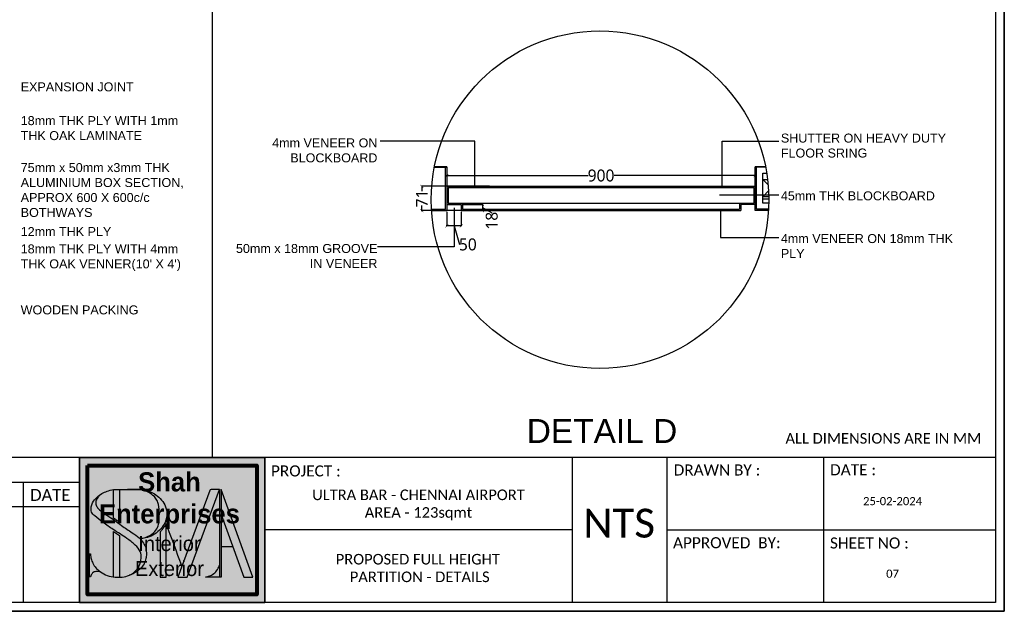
# Model space of a CAD drawing. Header units: millimetres. Extents: x 502444 to 745500, y -417645 to -375189.
# Tile 18 of 208: x 544319 to 560769, y -416908 to -407023. Entities that reach past the tile are written whole.
import ezdxf

# ---------------------------------------------------------------- set-up
doc = ezdxf.new("R2010")
doc.units = ezdxf.units.MM
doc.layers.get('Defpoints').update_dxf_attribs({"color": 251})
for name, color, linetype, lineweight in [('0FM-WS-TEXT', 7, 'Continuous', 25), ('G-ANNO-TEXT', 231, 'Continuous', 9), ('Text', 7, 'Continuous', 25), ('Wall New', 1, 'Continuous', 50)]:
    doc.layers.add(name, color=color, linetype=linetype, lineweight=lineweight)
doc.layers.add('DIMENSIONS', color=7, linetype='Continuous', lineweight=25, true_color=0xcc0000)
doc.styles.add('ARIAL', font='arial.ttf')
doc.styles.add('Arial_B_4', font='arialbd.ttf', dxfattribs={"height": 800})
doc.styles.add('RS75', font='@Malgun Gothic', dxfattribs={"height": 75})
doc.dimstyles.new('DIM', dxfattribs={"dimtxt": 100, "dimasz": 50, "dimexe": 0, "dimexo": 20, "dimgap": 0, "dimtad": 0, "dimdec": 0, "dimrnd": 5, "dimzin": 0, "dimdsep": 46, "dimtxsty": 'Standard', "dimblk": 'OBLIQUE', "dimcen": 0, "dimdle": 10, "dimadec": 4, "dimazin": 0, "dimtfac": 1, "dimtdec": 0, "dimtofl": 0, "dimtmove": 1, "dimatfit": 3, "dimfxl": 1, "dimtolj": 1, "dimtzin": 0, "dimarcsym": 0})
doc.dimstyles.get("Standard").update_dxf_attribs({"dimtxt": 0.18, "dimasz": 0.18, "dimexe": 0.18, "dimexo": 0.0625, "dimgap": 0.09, "dimtad": 0, "dimtih": 1, "dimtoh": 1, "dimdec": 4, "dimzin": 0, "dimdsep": 46, "dimtxsty": 'Standard', "dimcen": 0.09, "dimadec": 0, "dimazin": 0, "dimtfac": 1, "dimtdec": 4, "dimtofl": 0, "dimtmove": 0, "dimatfit": 3, "dimfxl": 1, "dimtolj": 1, "dimtzin": 0, "dimarcsym": 0})

# ---------------------------------------------------------------- blocks, each defined once
blk = doc.blocks.new('logo')
at = {"layer": 'Wall New'}
h = blk.add_hatch(color=7, dxfattribs=at)
h.dxf.hatch_style = 1
edge = h.paths.add_edge_path()
edge.add_spline(control_points=[(65926.32732787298, -4520.094032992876), (65926.1228509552, -4519.88899023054), (65924.3385281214, -4518.183820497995), (65919.54680315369, -4515.182403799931), (65911.55111347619, -4509.614694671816), (65903.25496574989, -4503.348192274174), (65895.79311485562, -4499.10011948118), (65893.55091115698, -4494.881910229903), (65893.54196151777, -4492.071246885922), (65894.92808825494, -4489.731452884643), (65896.12217980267, -4488.297914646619), (65896.67030885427, -4487.639871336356)], knot_values=[0, 0, 0, 0, 0.867858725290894, 7.401282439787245, 16.84919293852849, 30.07839875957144, 38.91655751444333, 41.68812970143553, 43.97194689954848, 47.01151844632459, 49.590735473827, 49.590735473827, 49.590735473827, 49.590735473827], degree=3, periodic=0)
edge.add_spline(control_points=[(65896.67030885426, -4487.639871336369), (65895.92114814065, -4488.165959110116), (65893.8028151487, -4489.870670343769), (65891.35862709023, -4492.807859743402), (65890.06492843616, -4496.706629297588), (65889.90602339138, -4500.58724637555), (65893.86920417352, -4504.223637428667), (65899.16805926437, -4508.363811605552), (65907.17849125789, -4513.833384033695), (65915.43403955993, -4518.995131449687), (65922.35502716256, -4524.055133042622), (65926.76506230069, -4528.964500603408), (65927.36107414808, -4534.817846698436), (65925.8635055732, -4540.194380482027), (65922.60699536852, -4544.541443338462), (65919.71695260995, -4546.410011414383), (65918.29826566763, -4547.023579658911), (65918.27821879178, -4547.032193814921)], knot_values=[50.48678172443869, 50.48678172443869, 50.48678172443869, 50.48678172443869, 53.20760084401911, 58.5349938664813, 61.6369995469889, 65.56471417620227, 69.20875779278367, 76.89681575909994, 86.16477467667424, 98.12987605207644, 106.0842714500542, 112.0372464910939, 117.1298886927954, 122.963482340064, 128.467721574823, 133.031523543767, 133.0968729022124, 133.0968729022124, 133.0968729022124, 133.0968729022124], weights=[1, 1, 1, 1, 1, 1, 1, 1, 1, 1, 1, 1, 1, 1, 1, 1, 1, 1], degree=3, periodic=0)
edge.add_spline(control_points=[(65918.27821879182, -4547.032193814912), (65918.99569904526, -4546.806679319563), (65920.83715103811, -4546.227884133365), (65923.71842912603, -4544.578977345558), (65926.7764144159, -4542.078668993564), (65929.39307902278, -4538.740599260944), (65930.6263412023, -4535.02370299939), (65931.04522361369, -4531.116775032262), (65930.8020001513, -4527.156352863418), (65929.02379137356, -4523.240054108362), (65927.2905837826, -4521.05995449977), (65926.32732787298, -4520.094032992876)], knot_values=[49.590735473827, 49.590735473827, 49.590735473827, 49.590735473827, 51.84319754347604, 55.37180156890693, 59.46141335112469, 63.65059152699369, 67.90451495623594, 71.00000374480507, 75.43421065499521, 79.60582464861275, 83.69415918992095, 83.69415918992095, 83.69415918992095, 83.69415918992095], degree=3, periodic=0)
edge = h.paths.add_edge_path()
edge.add_spline(control_points=[(65911.15706209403, -4483.714697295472), (65909.66705064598, -4483.714697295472), (65908.17703919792, -4483.714697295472), (65906.68702774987, -4483.714697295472)], knot_values=[7.51567503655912, 7.51567503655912, 7.51567503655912, 7.51567503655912, 11.98570938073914, 11.98570938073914, 11.98570938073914, 11.98570938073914], weights=[1, 1, 1, 1], degree=3, periodic=0)
edge.add_spline(control_points=[(65906.68702774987, -4483.714697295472), (65906.68702774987, -4490.752476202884), (65906.68702774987, -4497.790255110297), (65906.68702774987, -4504.82803401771)], knot_values=[6.51567503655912, 6.51567503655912, 6.51567503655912, 6.51567503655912, 7.51567503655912, 7.51567503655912, 7.51567503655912, 7.51567503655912], weights=[1, 1, 1, 1], degree=3, periodic=0)
edge.add_spline(control_points=[(65906.68702774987, -4504.82803401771), (65907.7610623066, -4505.584761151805), (65908.81980067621, -4506.349529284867), (65910.30172647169, -4507.426266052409), (65910.72951816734, -4507.737715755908), (65911.15706209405, -4508.048751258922)], knot_values=[1, 1, 1, 1, 4.920055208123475, 4.920055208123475, 6.51567503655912, 6.51567503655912, 6.51567503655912, 6.51567503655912], weights=[1, 1, 1, 1, 1, 1], degree=3, periodic=0)
edge.add_spline(control_points=[(65911.15706209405, -4508.048751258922), (65911.15706209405, -4499.937399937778), (65911.15706209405, -4491.826048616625), (65911.15706209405, -4483.714697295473)], knot_values=[0, 0, 0, 0, 1, 1, 1, 1], weights=[1, 1, 1, 1], degree=3, periodic=0)
edge = h.paths.add_edge_path()
edge.add_spline(control_points=[(65926.32732787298, -4520.094032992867), (65928.14327062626, -4519.864546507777), (65931.86601940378, -4519.394090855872), (65937.33780130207, -4516.948838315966), (65941.65530810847, -4512.901152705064), (65945.38716069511, -4507.704936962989), (65946.65059045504, -4501.28148697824), (65944.79144368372, -4495.055523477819), (65941.40787851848, -4490.274369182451), (65936.66029614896, -4486.676563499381), (65931.87478668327, -4484.349004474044), (65928.49271372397, -4483.882319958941), (65927.27794859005, -4483.714697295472)], knot_values=[28.10659587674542, 28.10659587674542, 28.10659587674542, 28.10659587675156, 33.58032347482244, 39.32793679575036, 45.72688672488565, 51.12485412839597, 58.33784476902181, 64.40102770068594, 70.15272062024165, 75.6086114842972, 82.14980521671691, 85.81611139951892, 85.81611139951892, 85.81611139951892, 85.81611139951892], weights=[1, 1, 1, 1, 1, 1, 1, 1, 1, 1, 1, 1, 1], degree=3, periodic=0)
edge.add_spline(control_points=[(65927.27794859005, -4483.714697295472), (65928.17363530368, -4483.993565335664), (65930.36068687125, -4484.674494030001), (65934.01291733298, -4486.583985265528), (65937.5791297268, -4489.345575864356), (65940.13153193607, -4494.178919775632), (65940.50509810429, -4500.222536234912), (65940.47639201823, -4506.385122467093), (65939.47854824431, -4511.955339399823), (65935.97118947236, -4516.407761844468), (65931.20475309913, -4519.054080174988), (65927.61298398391, -4519.819908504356), (65926.32732787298, -4520.094032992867)], knot_values=[85.81611139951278, 85.81611139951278, 85.81611139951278, 85.81611139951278, 88.62523408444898, 92.675313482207, 98.1508549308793, 101.8316851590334, 108.7094344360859, 115.9402996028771, 120.4648801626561, 125.325234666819, 132.3907371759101, 136.3297490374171, 136.3297490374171, 136.3297490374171, 136.3297490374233], weights=[1, 1, 1, 1, 1, 1, 1, 1, 1, 1, 1, 1, 1], degree=3, periodic=0)
edge = h.paths.add_edge_path()
edge.add_spline(control_points=[(65911.08688957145, -4548.543095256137), (65911.08688957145, -4538.253733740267), (65911.08688957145, -4527.964372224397), (65911.08688957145, -4517.675010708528)], knot_values=[6.314873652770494, 6.314873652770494, 6.314873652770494, 6.314873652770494, 7.314873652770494, 7.314873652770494, 7.314873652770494, 7.314873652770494], weights=[1, 1, 1, 1], degree=3, periodic=0)
edge.add_spline(control_points=[(65911.08688957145, -4517.675010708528), (65910.08407910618, -4517.023955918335), (65909.07580028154, -4516.374427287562), (65907.58323034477, -4515.407846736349), (65907.09994556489, -4515.093867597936), (65906.61685522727, -4514.778347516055)], knot_values=[1, 1, 1, 1, 4.595369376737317, 4.595369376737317, 6.314873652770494, 6.314873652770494, 6.314873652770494, 6.314873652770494], weights=[1, 1, 1, 1, 1, 1], degree=3, periodic=0)
edge.add_spline(control_points=[(65906.61685522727, -4514.778347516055), (65906.61685522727, -4525.950102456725), (65906.61685522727, -4537.121857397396), (65906.61685522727, -4548.293612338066)], knot_values=[0, 0, 0, 0, 1, 1, 1, 1], weights=[1, 1, 1, 1], degree=3, periodic=0)
edge.add_spline(control_points=[(65906.61685522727, -4548.293612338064), (65907.00464915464, -4548.342551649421), (65908.49631665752, -4548.495169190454), (65909.98572179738, -4548.525759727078), (65911.0868895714, -4548.543095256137)], knot_values=[38.64654216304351, 38.64654216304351, 38.64654216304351, 38.64654216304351, 39.81212905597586, 43.11924199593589, 43.11924199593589, 43.11924199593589, 43.11924199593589], weights=[1, 1, 1, 1, 1], degree=3, periodic=0)
edge = h.paths.add_edge_path()
edge.add_spline(control_points=[(65897.79348206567, -4544.969844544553), (65897.52532202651, -4544.796118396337), (65896.04820641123, -4543.812354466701), (65893.46709142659, -4541.89074111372), (65891.46649840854, -4538.366520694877), (65889.99028359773, -4535.013483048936), (65889.74944239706, -4532.603148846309), (65889.6676251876, -4531.346926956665), (65889.6569317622, -4531.182740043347)], knot_values=[12.44897845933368, 12.44897845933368, 12.44897845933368, 12.44897845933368, 13.40008544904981, 17.7243823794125, 21.96377375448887, 25.36521328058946, 28.64998448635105, 29.14384819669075, 29.14384819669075, 29.14384819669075, 29.14384819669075], weights=[1, 1, 1, 1, 1, 1, 1, 1, 1], degree=3, periodic=0)
edge.add_spline(control_points=[(65889.6569317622, -4531.182740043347), (65889.4526859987, -4531.182740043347), (65889.24844023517, -4531.182740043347), (65889.04419447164, -4531.182740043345)], knot_values=[11.83624116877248, 11.83624116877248, 11.83624116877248, 11.83624116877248, 12.44897845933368, 12.44897845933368, 12.44897845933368, 12.44897845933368], weights=[1, 1, 1, 1], degree=3, periodic=0)
edge.add_spline(control_points=[(65889.04419447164, -4531.182740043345), (65889.04419447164, -4536.877253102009), (65889.04419447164, -4542.571766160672), (65889.04419447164, -4548.266279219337)], knot_values=[10.83624116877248, 10.83624116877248, 10.83624116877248, 10.83624116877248, 11.83624116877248, 11.83624116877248, 11.83624116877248, 11.83624116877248], weights=[1, 1, 1, 1], degree=3, periodic=0)
edge.add_spline(control_points=[(65889.04419447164, -4548.266279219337), (65889.24844023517, -4548.266279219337), (65889.4526859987, -4548.266279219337), (65889.6569317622, -4548.266279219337)], knot_values=[10.22350387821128, 10.22350387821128, 10.22350387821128, 10.22350387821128, 10.83624116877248, 10.83624116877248, 10.83624116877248, 10.83624116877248], weights=[1, 1, 1, 1], degree=3, periodic=0)
edge.add_spline(control_points=[(65889.6569317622, -4548.266279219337), (65889.83347909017, -4547.739648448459), (65890.25426248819, -4546.484475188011), (65891.58212756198, -4544.557764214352), (65894.13099015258, -4544.220281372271), (65896.18907932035, -4544.414592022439), (65897.364632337, -4544.821428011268), (65897.79348206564, -4544.969844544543)], knot_values=[0, 0, 0, 0, 1.678080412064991, 3.99954157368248, 6.506296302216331, 8.867441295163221, 10.22350387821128, 10.22350387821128, 10.22350387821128, 10.22350387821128], weights=[1, 1, 1, 1, 1, 1, 1, 1], degree=3, periodic=0)
edge = h.paths.add_edge_path()
edge.add_spline(control_points=[(65945.517516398, -4548.543095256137), (65945.51751639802, -4535.384023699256), (65945.51751639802, -4522.224952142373), (65945.51751639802, -4509.06588058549)], knot_values=[9.93112164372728, 9.93112164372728, 9.93112164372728, 9.93112164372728, 10.93112164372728, 10.93112164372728, 10.93112164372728, 10.93112164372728], weights=[1, 1, 1, 1], degree=3, periodic=0)
edge.add_spline(control_points=[(65945.51751639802, -4509.065880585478), (65945.05203890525, -4509.975354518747), (65944.50800626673, -4510.828885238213), (65943.47031053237, -4512.244242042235), (65942.99810929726, -4512.825395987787), (65942.0626877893, -4513.899088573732), (65941.59815929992, -4514.398435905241), (65941.11361179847, -4514.880069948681)], knot_values=[1, 1, 1, 1, 3.842019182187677, 3.842019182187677, 5.980474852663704, 5.980474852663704, 7.93112164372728, 7.93112164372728, 7.93112164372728, 7.93112164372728], weights=[1, 1, 1, 1, 1, 1, 1, 1], degree=3, periodic=0)
edge.add_spline(control_points=[(65941.11361179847, -4514.880069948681), (65941.11361179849, -4526.101078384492), (65941.11361179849, -4537.322086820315), (65941.11361179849, -4548.543095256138)], knot_values=[7.93112164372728, 7.93112164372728, 7.93112164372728, 7.93112164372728, 8.93112164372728, 8.93112164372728, 8.93112164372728, 8.93112164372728], weights=[1, 1, 1, 1], degree=3, periodic=0)
edge.add_spline(control_points=[(65941.11361179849, -4548.543095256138), (65942.58157999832, -4548.543095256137), (65944.04954819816, -4548.543095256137), (65945.517516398, -4548.543095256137)], knot_values=[8.93112164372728, 8.93112164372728, 8.93112164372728, 8.93112164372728, 9.93112164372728, 9.93112164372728, 9.93112164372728, 9.93112164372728], weights=[1, 1, 1, 1], degree=3, periodic=0)
h.paths.add_polyline_path([(65984.91565439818, -4483.714697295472), (65978.65695236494, -4483.714697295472, 0.3141900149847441), (65977.71864755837, -4484.368887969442), (65954.0674425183, -4548.543095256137), (65961.02334941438, -4548.543095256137)])
h.paths.add_polyline_path([(65986.1063843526, -4483.714697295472), (65986.1063843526, -4502.120993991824), (66002.9347906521, -4548.543095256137), (66009.60722965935, -4548.543095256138)])
edge = h.paths.add_edge_path()
edge.add_spline(control_points=[(65984.91565439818, -4539.499142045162), (65984.71275300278, -4539.990887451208), (65983.98333063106, -4541.758692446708), (65982.43184989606, -4544.703680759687), (65978.81295694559, -4547.223003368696), (65976.04276459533, -4548.071853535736), (65974.55115696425, -4548.52891616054)], knot_values=[1, 1, 1, 1, 2.599130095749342, 6.748808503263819, 10.75272234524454, 15.42372173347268, 15.42372173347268, 15.42372173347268, 15.42372173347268], weights=[1, 1, 1, 1, 1, 1, 1], degree=3, periodic=0)
edge.add_spline(control_points=[(65974.55115696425, -4548.52891616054), (65978.00598944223, -4548.52891616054), (65981.4608219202, -4548.52891616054), (65984.91565439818, -4548.52891616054)], knot_values=[0.1030468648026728, 0.1030468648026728, 0.1030468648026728, 0.1030468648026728, 0.9999999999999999, 0.9999999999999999, 0.9999999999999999, 0.9999999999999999], weights=[1, 1, 1, 1], degree=3, periodic=0)
edge.add_line((65984.91565439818, -4548.52891616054), (65984.91565439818, -4539.499142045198))
at = {"layer": 'Text'}
blk.add_line((65986.1063843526, -4525.915012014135), (65994.73191813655, -4525.915012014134), dxfattribs=at)
blk.add_lwpolyline([(65984.91565439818, -4483.714697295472), (65978.65695236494, -4483.714697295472, 0.3141900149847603), (65977.71864755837, -4484.368887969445), (65954.0674425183, -4548.543095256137), (65961.02334941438, -4548.543095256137), (65984.91565439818, -4483.714697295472), (65984.91565439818, -4548.543095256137)], format="xyb", dxfattribs=at)
blk.add_lwpolyline([(65986.1063843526, -4502.120993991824), (66002.9347906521, -4548.543095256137), (66009.60722965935, -4548.543095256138), (65986.1063843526, -4483.714697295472), (65986.1063843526, -4548.543095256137)], dxfattribs=at)
for points, knots in [([(65897.79348206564, -4544.969844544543), (65897.364632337, -4544.821428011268), (65896.18907932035, -4544.414592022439), (65894.13099015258, -4544.220281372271), (65891.58212756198, -4544.557764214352), (65890.25426248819, -4546.484475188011), (65889.83347909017, -4547.739648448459), (65889.6569317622, -4548.266279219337), (65889.4526859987, -4548.266279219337), (65889.24844023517, -4548.266279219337), (65889.04419447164, -4548.266279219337), (65889.04419447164, -4542.571766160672), (65889.04419447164, -4536.877253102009), (65889.04419447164, -4531.182740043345), (65889.24844023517, -4531.182740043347), (65889.4526859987, -4531.182740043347), (65889.6569317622, -4531.182740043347), (65889.6676251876, -4531.346926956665), (65889.74944239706, -4532.603148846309), (65889.99028359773, -4535.013483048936), (65891.46649840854, -4538.366520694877), (65893.46709142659, -4541.89074111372), (65897.32712590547, -4544.764496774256), (65901.91570660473, -4547.517138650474), (65906.99685920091, -4548.480432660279), (65910.17513324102, -4548.529156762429), (65911.37099373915, -4548.547489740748), (65911.93215329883, -4548.49033947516), (65914.30047313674, -4548.249142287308), (65918.1799144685, -4547.403789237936), (65922.60699536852, -4544.541443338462), (65925.8635055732, -4540.194380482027), (65927.36107414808, -4534.817846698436), (65926.76506230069, -4528.964500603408), (65922.35502716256, -4524.055133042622), (65915.43403955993, -4518.995131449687), (65907.17849125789, -4513.833384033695), (65899.16805926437, -4508.363811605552), (65893.86920417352, -4504.223637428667), (65889.90602339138, -4500.58724637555), (65890.06492843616, -4496.706629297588), (65891.35862709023, -4492.807859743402), (65895.08145327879, -4488.334126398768), (65900.64695517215, -4485.044764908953), (65905.06251132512, -4484.072427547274), (65906.68702774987, -4483.714697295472)], [0, 0, 0, 0, 1.356062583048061, 3.717207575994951, 6.223962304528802, 8.545423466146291, 10.22350387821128, 10.22350387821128, 10.22350387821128, 10.83624116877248, 10.83624116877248, 10.83624116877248, 11.83624116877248, 11.83624116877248, 11.83624116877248, 12.44897845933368, 12.44897845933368, 12.44897845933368, 12.94284216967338, 16.22761337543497, 19.62905290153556, 23.86844427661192, 28.19274120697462, 33.85834455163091, 39.81212905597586, 43.40365804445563, 43.40365804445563, 43.40365804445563, 45.09744699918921, 50.55213108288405, 55.11593305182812, 60.6201722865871, 66.45376593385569, 71.54640813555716, 77.49938317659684, 85.45377857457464, 97.41887994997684, 106.6868388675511, 114.3748968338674, 118.0189404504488, 121.9466550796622, 125.0486607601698, 130.376053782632, 138.9299321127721, 143.9086917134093, 143.9086917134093, 143.9086917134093, 143.9086917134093]), ([(65911.15706209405, -4483.714697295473), (65911.15706209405, -4491.826048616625), (65911.15706209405, -4499.937399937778), (65911.15706209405, -4508.048751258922), (65910.72951816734, -4507.737715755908), (65910.30172647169, -4507.426266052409), (65908.81980067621, -4506.349529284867), (65907.7610623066, -4505.584761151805), (65906.68702774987, -4504.82803401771), (65906.68702774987, -4497.790255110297), (65906.68702774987, -4490.752476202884), (65906.68702774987, -4483.714697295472), (65913.55066802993, -4483.714697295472), (65920.41430830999, -4483.714697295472), (65927.27794859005, -4483.714697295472), (65928.49271372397, -4483.882319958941), (65931.87478668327, -4484.349004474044), (65936.66029614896, -4486.676563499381), (65941.40787851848, -4490.274369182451), (65944.79144368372, -4495.055523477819), (65946.65059045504, -4501.28148697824), (65945.38716069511, -4507.704936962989), (65941.65530810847, -4512.901152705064), (65937.33780130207, -4516.948838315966), (65931.86601940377, -4519.394090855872), (65928.14327062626, -4519.864546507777), (65926.32732787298, -4520.094032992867), (65927.61298398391, -4519.819908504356), (65931.20475309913, -4519.054080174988), (65935.97118947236, -4516.407761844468), (65939.47854824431, -4511.955339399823), (65940.47639201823, -4506.385122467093), (65940.50509810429, -4500.222536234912), (65940.13153193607, -4494.178919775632), (65937.5791297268, -4489.345575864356), (65934.01291733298, -4486.583985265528), (65930.36068687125, -4484.674494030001), (65928.17363530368, -4483.993565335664), (65927.27794859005, -4483.714697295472), (65923.84612845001, -4483.714697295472), (65920.41430830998, -4483.714697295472), (65916.98248816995, -4483.714697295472)], [0, 0, 0, 0, 1, 1, 1, 2.595619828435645, 2.595619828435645, 6.51567503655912, 6.51567503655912, 6.51567503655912, 7.51567503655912, 7.51567503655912, 7.51567503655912, 28.10659587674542, 28.10659587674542, 28.10659587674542, 31.77290205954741, 38.31409579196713, 43.76998665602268, 49.52167957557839, 55.58486250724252, 62.79785314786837, 68.19582055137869, 74.59477048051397, 80.3423838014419, 85.81611139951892, 85.81611139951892, 85.81611139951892, 89.75512326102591, 96.82062577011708, 101.68098027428, 106.205560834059, 113.4364260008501, 120.3141752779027, 123.9950055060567, 129.470546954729, 133.5206263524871, 136.3297490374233, 136.3297490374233, 136.3297490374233, 137.3297490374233, 137.3297490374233, 137.3297490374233, 137.3297490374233]), ([(65957.16600532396, -4540.13558234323), (65953.28317568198, -4529.779015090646), (65949.40034604, -4519.422447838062), (65945.51751639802, -4509.065880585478), (65945.05203890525, -4509.975354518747), (65944.50800626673, -4510.828885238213), (65943.47031053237, -4512.244242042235), (65942.99810929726, -4512.825395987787), (65942.0626877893, -4513.899088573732), (65941.59815929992, -4514.398435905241), (65941.11361179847, -4514.880069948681), (65941.11361179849, -4526.101078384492), (65941.11361179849, -4537.322086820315), (65941.11361179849, -4548.543095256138), (65942.58157999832, -4548.543095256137), (65944.04954819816, -4548.543095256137), (65945.517516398, -4548.543095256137), (65945.51751639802, -4535.384023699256), (65945.51751639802, -4522.224952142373), (65945.51751639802, -4509.06588058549)], [0, 0, 0, 0, 1, 1, 1, 3.842019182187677, 3.842019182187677, 5.980474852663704, 5.980474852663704, 7.93112164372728, 7.93112164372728, 7.93112164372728, 8.93112164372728, 8.93112164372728, 8.93112164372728, 9.93112164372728, 9.93112164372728, 9.93112164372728, 10.93112164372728, 10.93112164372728, 10.93112164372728, 10.93112164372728]), ([(65906.61685522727, -4548.293612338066), (65906.61685522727, -4537.121857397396), (65906.61685522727, -4525.950102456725), (65906.61685522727, -4514.778347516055), (65907.09994556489, -4515.093867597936), (65907.58323034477, -4515.407846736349), (65909.07580028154, -4516.374427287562), (65910.08407910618, -4517.023955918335), (65911.08688957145, -4517.675010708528), (65911.08688957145, -4527.964372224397), (65911.08688957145, -4538.253733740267), (65911.08688957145, -4548.543095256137)], [0, 0, 0, 0, 1, 1, 1, 2.719504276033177, 2.719504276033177, 6.314873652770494, 6.314873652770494, 6.314873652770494, 7.314873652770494, 7.314873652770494, 7.314873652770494, 7.314873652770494]), ([(65986.10638435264, -4548.52891616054), (65982.25464188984, -4548.52891616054), (65978.40289942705, -4548.52891616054), (65974.55115696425, -4548.52891616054), (65976.04276459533, -4548.071853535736), (65978.81295694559, -4547.223003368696), (65982.43184989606, -4544.703680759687), (65983.98333063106, -4541.758692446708), (65984.71275300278, -4539.990887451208), (65984.91565439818, -4539.499142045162)], [0, 0, 0, 0, 1, 1, 1, 5.670999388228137, 9.674913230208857, 13.82459163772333, 15.42372173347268, 15.42372173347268, 15.42372173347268, 15.42372173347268])]:
    blk.add_open_spline(points, degree=3, knots=knots, dxfattribs=at)
blk.add_spline([(65896.67030885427, -4487.639871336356), (65895.06986562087, -4489.66247904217), (65893.71573726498, -4492.383752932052), (65893.71573726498, -4494.667570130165), (65894.90604788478, -4497.170522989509), (65901.80429062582, -4502.695674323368), (65912.62742102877, -4510.303021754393), (65920.40413111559, -4515.668261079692), (65925.69999214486, -4519.494418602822), (65928.86516979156, -4523.308275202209), (65930.5239822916, -4527.135899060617), (65930.92594637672, -4531.551849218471), (65930.57451732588, -4534.62732454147), (65929.16774830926, -4538.641906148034), (65926.64920853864, -4541.989468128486), (65923.50087590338, -4544.599626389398), (65920.40728955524, -4546.296909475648), (65918.27821879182, -4547.032193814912)], degree=3, dxfattribs=at)
blk = doc.blocks.new('sheet format horizontal')
at = {"layer": 'Text'}
for p, q in [((66762.25933642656, -4420.849678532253), (65217.44054091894, -4420.849678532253)), ((66344.84864383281, -4420.849678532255), (66344.84864383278, -4563.962514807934)), ((66438.1824184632, -4420.849678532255), (66438.18241846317, -4563.962514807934)), ((66592.53581663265, -4420.849678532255), (66592.53581663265, -4563.962514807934)), ((65503.32595826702, -4445.387557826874), (65858.9499393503, -4445.387557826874)), ((65803.30543144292, -4445.387557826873), (65803.30543144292, -4563.962514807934)), ((65503.32595826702, -4469.266756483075), (65858.9499393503, -4469.266756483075)), ((65858.9499393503, -4468.553957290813), (65858.9499393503, -4562.538818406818)), ((65859.0739948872, -4468.553957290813), (65859.0739948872, -4562.538818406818)), ((66344.84864383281, -4492.406096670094), (66041.70407289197, -4492.406096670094)), ((66438.18241846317, -4492.406096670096), (66762.25933642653, -4492.406096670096))]:
    blk.add_line(p, q, dxfattribs=at)
for points in [[(66770.90544657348, -4572.608624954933), (66770.90544657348, -3464.929904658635), (65208.79443077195, -3464.929904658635), (65208.79443077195, -4572.608624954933)], [(66770.90544657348, -4572.608624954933), (65208.79443077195, -4572.608624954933), (65208.79443077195, -3464.929904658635), (66770.90544657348, -3464.929904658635)], [(65217.44054091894, -3473.576014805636), (66762.2593364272, -3473.576014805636), (66762.2593364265, -4563.962514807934), (65217.44054091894, -4563.962514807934)], [(65858.9499393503, -4563.962514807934), (66041.70407289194, -4563.962514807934), (66041.70407289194, -4420.849678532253), (65858.9499393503, -4420.849678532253)]]:
    blk.add_lwpolyline(points, close=True, dxfattribs=at)
at = {"layer": 'Wall New', "xscale": 1.335824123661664, "yscale": 1.335824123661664, "zscale": 1.335824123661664}
blk.add_blockref('logo', (-22147.18689998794, 1536.989079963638), dxfattribs=at)
at = {"layer": 'Text', "width": 140.4132792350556, "attachment_point": 1, "style": 'ARIAL'}
for s, insert, char_height in [('\\pxqc;{\\fCalibri|b0|i0|c0|p34;PROJECT :}', (66011.95080624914, -4428.691210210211), 10.91035446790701), ('\\pxqc;{\\fCalibri|b0|i0|c0|p34;DRAWN BY : }', (66417.3887470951, -4427.779854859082), 10.91035446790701), ('\\pxqc;{\\fCalibri|b0|i0|c0|p34;DATE : }', (66551.55200761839, -4427.552841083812), 10.91035446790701), ('\\pxqc;{\\fCalibri|b0|i0|c0|p34;DATE}', (65759.9245552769, -4452.022680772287), 11.68966550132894), ('\\pxql;{\\fCalibri|b0|i0|c0|p34;APPROVED  BY:}', (66444.2291206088, -4499.537482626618), 10.91035446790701), ('\\pxqc;{\\fCalibri|b0|i0|c0|p34;SHEET NO :}', (66567.644845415, -4499.79083975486), 10.91035446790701)]:
    blk.add_mtext(s, dxfattribs=dict(at, insert=insert, char_height=char_height))
blk = doc.blocks.new('RGTT')
at = {"elevation": 3.002490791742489e-09}
blk.add_lwpolyline([(654065.0318600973, -411724.8086510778), (653957.0347767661, -411724.8086510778)], dxfattribs=at)
at = {"layer": '0FM-WS-TEXT', "color": 18, "lineweight": 25, "true_color": 0x000000}
for p, q in [((653956.4459007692, -411727.7827713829, 3.002490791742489e-09), (654065.0317381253, -411727.7827713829, 3.002490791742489e-09)), ((654053.1352569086, -412093.5995688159, 3.002490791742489e-09), (654053.1352569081, -411727.7827713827, 3.002490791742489e-09)), ((656831.9454702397, -411724.808651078, 3.002490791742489e-09), (656742.1278089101, -411724.8086510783, 3.002490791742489e-09)), ((656742.1278089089, -412105.496050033, 3.002490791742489e-09), (656742.1278089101, -411724.8086510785, 3.002490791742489e-09)), ((656832.5343462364, -411727.7827713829, 3.002490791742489e-09), (656742.1278089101, -411727.7827713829, 3.002490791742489e-09)), ((656754.0242901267, -412093.5995688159, 3.002490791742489e-09), (656754.024290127, -411727.7827713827, 3.002490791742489e-09)), ((656807.5584556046, -412040.0654033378, 3.002490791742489e-09), (656807.5584556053, -411781.3169368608, 3.002490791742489e-09)), ((656807.5584556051, -411781.3169368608, 3.002490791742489e-09), (656842.0486510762, -411781.3169368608, 3.002490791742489e-09)), ((656807.5584556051, -411836.3381624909, 3.002490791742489e-09), (656854.5872937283, -411883.3670006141, 3.002490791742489e-09)), ((654065.0318600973, -411894.4422125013, 3.002490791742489e-09), (656742.1121920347, -411894.4422125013, 3.002490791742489e-09)), ((654076.9283413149, -411906.3386937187, 3.002490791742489e-09), (656730.2157108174, -411906.3386937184, 3.002490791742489e-09)), ((654076.9283413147, -411906.3386937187, 3.002490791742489e-09), (654076.9283413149, -412040.1741074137, 3.002490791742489e-09)), ((656730.2157108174, -411906.3386937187, 3.002490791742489e-09), (656730.2157108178, -412040.1741074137, 3.002490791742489e-09)), ((656742.1203641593, -411906.3386937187, 3.002490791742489e-09), (656742.1121920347, -411906.3386937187, 3.002490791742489e-09)), ((656858.153621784, -411934.4490115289, 3.002490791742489e-09), (656807.5584556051, -411985.0441777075, 3.002490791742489e-09)), ((656807.5584556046, -412004.375959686, 3.002490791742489e-09), (656860.1377114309, -412004.3759596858, 3.002490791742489e-09)), ((653931.158741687, -412093.5995688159, 3.002490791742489e-09), (654053.1352569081, -412093.5995688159, 3.002490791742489e-09)), ((654065.0318600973, -412052.0705886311, 3.002490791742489e-09), (654189.9449128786, -412052.0705886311, 3.002490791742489e-09)), ((654076.9283413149, -412040.1741074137, 3.002490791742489e-09), (656730.2157108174, -412040.1741074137, 3.002490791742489e-09)), ((654076.9283413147, -412105.4960500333, 3.002490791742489e-09), (654076.9283413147, -412105.6047541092, 3.002490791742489e-09)), ((654189.9449128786, -412052.0705886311, 3.002490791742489e-09), (654189.9449128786, -412105.6047541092, 3.002490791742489e-09)), ((654189.9449128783, -412105.6047541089, 3.002490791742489e-09), (656617.1991392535, -412105.6047541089, 3.002490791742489e-09)), ((654201.8413940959, -412040.1741074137, 3.002490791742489e-09), (654201.8413940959, -412093.7082728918, 3.002490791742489e-09)), ((654201.8413940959, -412093.7082728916, 3.002490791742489e-09), (656605.3026580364, -412093.7082728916, 3.002490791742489e-09)), ((656605.3026580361, -412040.1741074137, 3.002490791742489e-09), (656605.3026580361, -412093.7082728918, 3.002490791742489e-09)), ((656742.1121920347, -412052.0705886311, 3.002490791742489e-09), (656617.1991392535, -412052.0705886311, 3.002490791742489e-09)), ((656617.1991392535, -412052.0705886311, 3.002490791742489e-09), (656617.1991392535, -412105.6047541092, 3.002490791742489e-09)), ((656742.1148754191, -412040.1741074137, 3.002490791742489e-09), (656742.1121920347, -412040.1741074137, 3.002490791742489e-09)), ((656742.1126799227, -412093.7082728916, 3.002490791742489e-09), (656742.1121920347, -412093.7082728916, 3.002490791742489e-09)), ((656857.8215053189, -412093.5995688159, 3.002490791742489e-09), (656754.024290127, -412093.5995688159, 3.002490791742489e-09)), ((656859.8637308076, -412040.0654033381, 3.002490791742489e-09), (656807.5584556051, -412040.0654033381, 3.002490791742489e-09))]:
    blk.add_line(p, q, dxfattribs=at)
at = {"layer": '0FM-WS-TEXT'}
for p in [(654065.0318600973, -411724.8086510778, 3.002490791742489e-09), (653931.8790300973, -412105.4960500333, 3.002490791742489e-09)]:
    blk.add_line(p, (654065.0318600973, -412105.4960500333, 3.002490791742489e-09), dxfattribs=at)
at = {"layer": '0FM-WS-TEXT', "color": 18, "lineweight": 25, "true_color": 0x000000, "elevation": 3.002490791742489e-09}
for points in [[(656857.1012169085, -412105.4960500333), (656742.112196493, -412105.4960500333), (656742.1278089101, -411724.8086510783), (656831.9454702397, -411724.8086510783)], [(656859.9232251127, -411985.0441777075), (656807.5584556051, -411985.0441777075), (656807.5584556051, -411836.3381624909), (656849.7117455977, -411836.3381624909)]]:
    blk.add_lwpolyline(points, dxfattribs=at)
at = {"layer": '0FM-WS-TEXT', "color": 251, "true_color": 0x636466, "elevation": 3.002490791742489e-09}
blk.add_lwpolyline([(656857.8215053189, -412093.5995688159), (656754.0091656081, -412093.5995688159), (656754.0238022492, -411736.7051322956)], dxfattribs=at)
at = {"layer": '0FM-WS-TEXT', "color": 1, "lineweight": 25}
blk.add_circle((655394.4901235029, -412010.9702537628), 1465.662422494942, dxfattribs=at)
blk = doc.blocks.new('_ArchTick')
at = {"color": 0, "linetype": 'ByBlock', "const_width": 0.15}
blk.add_lwpolyline([(-0.5, -0.5), (0.5, 0.5)], dxfattribs=at)
blk = doc.blocks.new('*D181')
at = {"layer": 'Defpoints', "color": 0, "lineweight": 25, "ltscale": 250, "transparency": 16777216}
for p in [(551456.6443057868, -409485.245027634, 2.058470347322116e-08), (556607.0943144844, -409479.5231341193, 2.058470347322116e-08), (551456.6443057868, -409627.1057042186)]:
    blk.add_point(p, dxfattribs=at)
at = {"layer": 'DIMENSIONS', "color": 0, "lineweight": -2, "ltscale": 250, "transparency": 16777216}
for p, q in [((551456.6443057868, -409505.245027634), (551456.6443057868, -409627.1057042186)), ((556607.0943144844, -409499.5231341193), (556607.0943144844, -409627.1057042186)), ((551446.6443057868, -409627.1057042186), (553814.5432240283, -409627.1057042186)), ((556617.0943144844, -409627.1057042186), (554249.1953962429, -409627.1057042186))]:
    blk.add_line(p, q, dxfattribs=at)
at = {"layer": 'DIMENSIONS', "color": 0, "lineweight": -2, "ltscale": 250, "transparency": 16777216, "xscale": 50, "yscale": 50, "zscale": 50, "rotation": 180}
blk.add_blockref('_ArchTick', (551456.6443057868, -409627.1057042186), dxfattribs=at)
at = {"layer": 'DIMENSIONS', "color": 0, "lineweight": -2, "ltscale": 250, "transparency": 16777216, "xscale": 50, "yscale": 50, "zscale": 50}
blk.add_blockref('_ArchTick', (556607.0943144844, -409627.1057042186), dxfattribs=at)
at = {"layer": 'DIMENSIONS', "color": 0, "ltscale": 250, "transparency": 16777216, "insert": (554031.8693101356, -409627.1057042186), "char_height": 75, "width": 299.7323180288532, "attachment_point": 5, "style": 'RS75'}
blk.add_mtext('\\A1;{\\H2.6667x;900}', dxfattribs=at)
blk = doc.blocks.new('*D182')
at = {"layer": 'Defpoints', "color": 0, "lineweight": 25, "ltscale": 250, "transparency": 16777216}
for p in [(551456.6443057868, -410212.1346391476, 2.058470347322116e-08), (551696.9638333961, -410212.1346391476, 2.058470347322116e-08), (551456.6443057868, -410468.7028557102)]:
    blk.add_point(p, dxfattribs=at)
at = {"layer": 'DIMENSIONS', "color": 0, "lineweight": -2, "ltscale": 250, "transparency": 16777216}
for p, q in [((551456.6443057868, -410232.1346391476), (551456.6443057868, -410468.7028557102)), ((551696.9638333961, -410232.1346391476), (551696.9638333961, -410468.7028557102)), ((551706.9638333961, -410468.7028557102), (551446.6443057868, -410468.7028557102)), ((551576.8040695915, -410468.7028557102), (551669.8011559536, -410778.6931435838))]:
    blk.add_line(p, q, dxfattribs=at)
at = {"layer": 'DIMENSIONS', "color": 0, "lineweight": -2, "ltscale": 250, "transparency": 16777216, "xscale": 50, "yscale": 50, "zscale": 50, "rotation": 180}
blk.add_blockref('_ArchTick', (551456.6443057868, -410468.7028557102), dxfattribs=at)
at = {"layer": 'DIMENSIONS', "color": 0, "lineweight": -2, "ltscale": 250, "transparency": 16777216, "xscale": 50, "yscale": 50, "zscale": 50}
blk.add_blockref('_ArchTick', (551696.9638333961, -410468.7028557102), dxfattribs=at)
at = {"layer": 'DIMENSIONS', "color": 0, "ltscale": 250, "transparency": 16777216, "insert": (551805.9441620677, -410778.6931435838), "char_height": 75, "attachment_point": 5, "style": 'RS75'}
blk.add_mtext('\\A1;{\\H2.6667x;50}', dxfattribs=at)
blk = doc.blocks.new('*D183')
at = {"layer": 'Defpoints', "color": 0, "lineweight": 25, "ltscale": 250, "transparency": 16777216}
for p in [(551696.9638333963, -410109.1405558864, 2.058470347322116e-08), (551696.9638333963, -410212.1346391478, 2.058470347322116e-08), (552050.6802546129, -410212.1346391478)]:
    blk.add_point(p, dxfattribs=at)
at = {"layer": 'DIMENSIONS', "color": 0, "lineweight": -2, "ltscale": 250, "transparency": 16777216}
for p, q in [((551716.9638333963, -410109.1405558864), (552050.6802546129, -410109.1405558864)), ((551716.9638333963, -410212.1346391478), (552050.6802546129, -410212.1346391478)), ((552050.6802546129, -410099.1405558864), (552050.6802546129, -410222.1346391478)), ((552050.6802546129, -410160.6375975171), (552206.4847833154, -410248.8235966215))]:
    blk.add_line(p, q, dxfattribs=at)
at = {"layer": 'DIMENSIONS', "color": 0, "lineweight": -2, "ltscale": 250, "transparency": 16777216, "xscale": 50, "yscale": 50, "zscale": 50}
for p, rotation in [((552050.6802546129, -410109.1405558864), 90), ((552050.6802546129, -410212.1346391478), 270)]:
    blk.add_blockref('_ArchTick', p, dxfattribs=dict(at, rotation=rotation))
at = {"layer": 'DIMENSIONS', "color": 0, "ltscale": 250, "transparency": 16777216, "insert": (552206.4847833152, -410381.6377567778), "char_height": 75, "attachment_point": 5, "rotation": 90, "style": 'RS75'}
blk.add_mtext('\\A1;{\\H2.6667x;18}', dxfattribs=at)
blk = doc.blocks.new('*D184')
at = {"layer": 'Defpoints', "color": 0, "lineweight": 25, "ltscale": 250, "transparency": 16777216}
for p in [(552187.3386364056, -409805.8801996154, 2.058470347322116e-08), (551037.9441651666, -410212.1346391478), (552187.3386364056, -410212.1346391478, 2.058470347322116e-08)]:
    blk.add_point(p, dxfattribs=at)
at = {"layer": 'DIMENSIONS', "color": 0, "lineweight": -2, "ltscale": 250, "transparency": 16777216}
for p, q in [((551037.9441651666, -409795.8801996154), (551037.9441651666, -409890.1879993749)), ((552167.3386364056, -409805.8801996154), (551037.9441651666, -409805.8801996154)), ((551037.9441651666, -410222.1346391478), (551037.9441651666, -410127.8268393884)), ((552167.3386364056, -410212.1346391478), (551037.9441651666, -410212.1346391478))]:
    blk.add_line(p, q, dxfattribs=at)
at = {"layer": 'DIMENSIONS', "color": 0, "lineweight": -2, "ltscale": 250, "transparency": 16777216, "xscale": 50, "yscale": 50, "zscale": 50}
for p, rotation in [((551037.9441651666, -409805.8801996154), 90), ((551037.9441651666, -410212.1346391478), 270)]:
    blk.add_blockref('_ArchTick', p, dxfattribs=dict(at, rotation=rotation))
at = {"layer": 'DIMENSIONS', "color": 0, "ltscale": 250, "transparency": 16777216, "insert": (551037.9441651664, -410009.0074193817), "char_height": 75, "attachment_point": 5, "rotation": 90, "style": 'RS75'}
blk.add_mtext('\\A1;{\\H2.6667x;71}', dxfattribs=at)

msp = doc.modelspace()

# ---------------------------------------------------------------- hatches: boundary and pattern name
at = {"layer": '0FM-WS-TEXT', "lineweight": 25, "true_color": 0xffffff}
h = msp.add_hatch(color=7, dxfattribs=at)
h.dxf.hatch_style = 1
h.paths.add_polyline_path([(548414.4941764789, -414336.3971542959), (545318.1501063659, -414336.3971542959), (545318.1501063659, -416761.1115690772), (548414.4941764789, -416761.1115690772)])

# ---------------------------------------------------------------- linework, layer by layer
at = {"layer": '0FM-WS-TEXT', "color": 18, "lineweight": 25, "true_color": 0x000000}
msp.add_line((547535.9463817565, -398287.0463975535, 2803.511267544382), (547535.9463817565, -414336.3971542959, 2803.511267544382), dxfattribs=at)
at = {"layer": '0FM-WS-TEXT', "color": 251, "lineweight": 25, "true_color": 0x636466, "elevation": 2803.511267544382}
msp.add_lwpolyline([(545318.1501063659, -414336.3971542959), (548414.4941764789, -414336.3971542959), (548414.4941764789, -416761.1115690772), (545318.1501063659, -416761.1115690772)], close=True, dxfattribs=at)
at = {"layer": '0FM-WS-TEXT', "color": 18, "lineweight": 80, "true_color": 0x000000, "elevation": 2803.511267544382}
msp.add_lwpolyline([(545452.7538923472, -414471.0009402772), (548279.8903904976, -414471.0009402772), (548279.8903904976, -416626.5077830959), (545452.7538923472, -416626.5077830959)], close=True, dxfattribs=at)

# ---------------------------------------------------------------- block references
at = {"layer": '0FM-WS-TEXT', "color": 18, "lineweight": 25, "true_color": 0x000000, "xscale": 1.923894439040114, "yscale": 1.923894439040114, "zscale": 1.923894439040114}
msp.add_blockref('RGTT', (-706895.4332604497, 382635.5466445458, 1.480822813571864e-08), dxfattribs=at)
at = {"layer": 'Wall New', "color": 5, "true_color": 0x0000ff, "xscale": 16.94267598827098, "yscale": 16.94267598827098, "zscale": 16.94267598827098}
msp.add_blockref('sheet format horizontal', (-570508.6996438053, -339435.373458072, 2803.511267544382), dxfattribs=at)

# ---------------------------------------------------------------- texts
at = {"layer": 'G-ANNO-TEXT', "color": 7, "attachment_point": 1, "style": 'Arial_B_4'}
for s, insert, char_height, width in [('\\A1;{\\fArial|b0|i0|c0|p34;\\C1;EXPANSION JOINT}', (544336.2909304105, -408070.1905147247, 3.221683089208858e-08), 150, 2867.61840160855), ('\\A1;{\\fArial|b0|i0|c0|p34;18mm THK PLY WITH 1mm THK OAK LAMINATE}', (544336.2909304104, -408634.3599856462), 150, 2867.61840160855), ('\\A1;{\\fArial|b0|i0|c0|p34;SHUTTER ON HEAVY DUTY\\PFLOOR SRING}', (557036.4675535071, -408925.6147503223), 150, 2867.61840160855), ('\\A1;\\pxqr;{\\fArial|b0|i0|c0|p34;4mm VENEER ON BLOCKBOARD}', (547428.196068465, -409006.2225767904), 150, 2867.61840160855), ('\\A1;{\\fArial|b0|i0|c0|p34;75mm x 50mm x3mm THK ALUMINIUM BOX SECTION, APPROX 600 X 600c/c BOTHWAYS}', (544336.2909304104, -409418.5821141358), 150, 2867.61840160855), ('\\A1;{\\fArial|b0|i0|c0|p34;45mm THK BLOCKBOARD}', (557036.4675535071, -409890.4211268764), 150, 2867.61840160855), ('\\A1;{\\fArial|b0|i0|c0|p34;12mm THK PLY}', (544336.2909304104, -410487.7917238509), 150, 2867.61840160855), ('\\A1;{\\fArial|b0|i0|c0|p34;4mm VENEER ON 18mm THK PLY}', (557036.467553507, -410604.434934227), 150, 2867.61840160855), ("\\A1;{\\fArial|b0|i0|c0|p34;18mm THK PLY WITH 4mm THK OAK VENNER(10' X 4')}", (544336.2909304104, -410777.2241554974), 150, 2867.61840160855), ('\\A1;\\pxqr;{\\fArial|b0|i0|c0|p34;50mm x 18mm GROOVE \\PIN VENEER}', (547428.196068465, -410770.3956186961), 150, 2867.61840160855), ('\\A1;{\\fArial|b0|i0|c0|p34;WOODEN PACKING}', (544336.2909304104, -411796.7406457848, 1.677131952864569e-08), 150, 2867.61840160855), ('{\\fArial|b0|i0|c0|p34;\\C1;DETAIL D }', (552790.6528063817, -413694.9501013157, 2.019078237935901e-09), 400, 3074.984475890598)]:
    msp.add_mtext(s, dxfattribs=dict(at, insert=insert, char_height=char_height, width=width))
at = {"layer": 'Text', "attachment_point": 1, "style": 'ARIAL'}
for s, insert, char_height, width in [('\\pxqc;{\\fCalibri|b0|i0|c0|p34;ALL DIMENSIONS ARE IN MM}', (556193.8071103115, -413929.7951032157, 2803.511267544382), 176.6896421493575, 5109.252913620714), ('\\pxqc;{\\fCalifornian FB|b1|i0|c0|p18;\\H1.06667x;\\C256;\\c0;Shah\\PEnterprises\\fCalibri|b0|i0|c0|p34;\\H0.9375x;\\P\\fCascadia Code|b0|i0|c0|p49;\\H0.83333x;Interior\\PExterior}', (546010.0774384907, -414584.8320389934, 2803.511267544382), 300, 1622.437705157), ('\\pxqc;{\\fCalibri|b0|i0|c0|p34;ULTRA BAR - CHENNAI AIRPORT\\PAREA - 123sqmt}', (548020.0298288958, -414873.0047707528, 2803.511267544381), 176.6896421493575, 5923.076843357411), ('\\pxqc;{\\fCalibri|b0|i0|c0|p34;25-02-2024}', (557712.8189722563, -414998.7965296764, 2803.511267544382), 135.5414079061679, 2378.976694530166), ('\\pxqc;{\\fCalibri|b0|i0|c0|p34;NTS}', (546257.484827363, -415193.6623725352, 6044.531272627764), 481.921807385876, 16155.21919062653), ('\\pxqc;{\\fCalibri|b0|i0|c0|p34;PROPOSED FULL HEIGHT\\P PARTITION - DETAILS}', (548416.5538654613, -415948.7652791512, 2803.511267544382), 176.6896421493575, 5109.252913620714), ('\\pxqc;{\\fCalibri|b0|i0|c0|p34;07}', (557712.8189722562, -416211.1537370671, 2803.511267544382), 135.5414079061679, 2378.976694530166)]:
    msp.add_mtext(s, dxfattribs=dict(at, insert=insert, char_height=char_height, width=width))

# ---------------------------------------------------------------- dimensions: what is measured, and where the dimension line sits
at = {"layer": 'DIMENSIONS', "color": 252, "ltscale": 250, "true_color": 0x939598}
for base, p1, p2, text, picture, middle in [((551456.6443057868, -409627.1057042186), (556607.0943144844, -409479.5231341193, 2.058470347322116e-08), (551456.6443057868, -409485.245027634, 2.058470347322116e-08), '{\\H2.6667x;900}', '*D181', (554031.8693101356, -409627.1057042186)), ((551456.6443057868, -410468.7028557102), (551696.9638333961, -410212.1346391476, 2.058470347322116e-08), (551456.6443057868, -410212.1346391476, 2.058470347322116e-08), '{\\H2.6667x;50}', '*D182', (551669.8011559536, -410778.6931435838))]:
    dim = msp.add_linear_dim(base=base, p1=p1, p2=p2, text=text, dimstyle='DIM', override={"dimtxt": 60, "dimtxsty": 'RS75', "dimblk1": 'ArchTick', "dimblk2": 'ArchTick', "dimsah": 1}, dxfattribs=at)
    dim.commit()
    dim.dimension.update_dxf_attribs({"geometry": picture, "text_midpoint": middle})
dim = msp.add_linear_dim(base=(551037.9441651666, -410212.1346391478), p1=(552187.3386364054, -409805.8801996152, 2.058470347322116e-08), p2=(552187.3386364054, -410212.1346391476, 2.058470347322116e-08), angle=90, text='{\\H2.6667x;71}', dimstyle='DIM', override={"dimtxt": 60, "dimtxsty": 'RS75', "dimblk1": 'ArchTick', "dimblk2": 'ArchTick', "dimsah": 1}, dxfattribs=at)
dim.commit()
dim.dimension.update_dxf_attribs({"geometry": '*D184', "text_midpoint": (551037.9441651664, -410009.0074193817)})
dim = msp.add_linear_dim(base=(552050.6802546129, -410212.1346391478), p1=(551696.9638333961, -410109.1405558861, 2.058470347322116e-08), p2=(551696.9638333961, -410212.1346391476, 2.058470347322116e-08), angle=90, text='{\\H2.6667x;18}', dimstyle='DIM', override={"dimtxt": 60, "dimtxsty": 'RS75', "dimblk1": 'ArchTick', "dimblk2": 'ArchTick', "dimsah": 1}, dxfattribs=at)
dim.commit()
dim.dimension.update_dxf_attribs({"geometry": '*D183', "text_midpoint": (552206.4847833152, -410248.8235966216), "dimtype": 160})

# ---------------------------------------------------------------- leaders
at = {"layer": '0FM-WS-TEXT'}
for points in [[(551925.5971925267, -409815.7806796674), (551925.5971925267, -409054.0925566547), (550340.1539882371, -409054.0925566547)], [(556058.0487048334, -409805.8801996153, -1.300187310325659e-09), (556058.0487048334, -409054.0925566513, -1.300187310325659e-09), (557001.7754582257, -409054.0925566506, -1.300187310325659e-09)], [(556011.2760838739, -409948.8966578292), (557001.7754582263, -409948.8966578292)], [(556027.3651405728, -410200.7135949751), (556027.3651405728, -410662.9104651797), (557001.7754582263, -410662.9104651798)]]:
    msp.add_leader(points, dimstyle='Standard', override={"dimtxt": 100, "dimasz": 50, "dimtih": 0, "dimtoh": 0, "dimtfill": 1, "dimarcsym": 2}, dxfattribs=at)
at = {"layer": '0FM-WS-TEXT', "color": 18, "lineweight": 25, "true_color": 0x000000}
msp.add_leader([(551575.477655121, -410165.7011487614), (551575.477655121, -410818.2655985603), (550295.8144700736, -410818.2655985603)], dimstyle='Standard', override={"dimtxt": 100, "dimgap": 0.09, "dimtad": 0, "dimtih": 0, "dimtoh": 0, "dimtfill": 1, "dimarcsym": 2}, dxfattribs=at)

doc.saveas('drawing.dxf')
